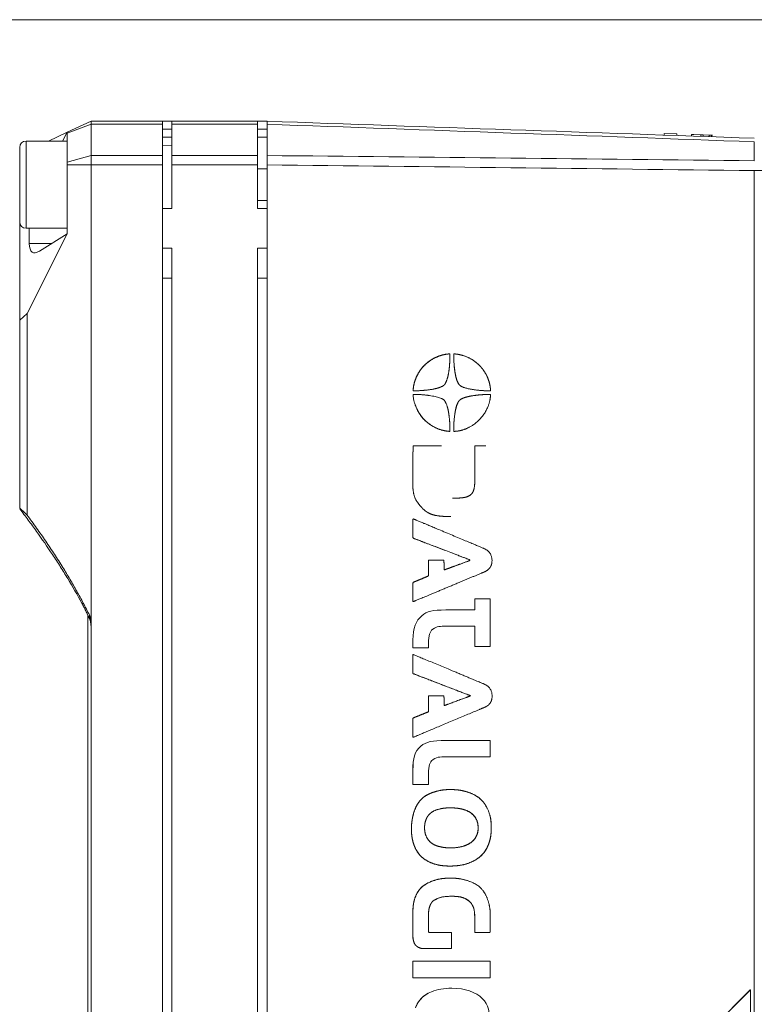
# Model space of a CAD drawing. Header units: millimetres. Extents: x 4 to 836, y 3 to 589.
# Tile 21 of 94: x 207 to 253, y 312 to 374. Entities that reach past the tile are written whole.
import ezdxf

# ---------------------------------------------------------------- set-up
doc = ezdxf.new("R2010")
doc.units = ezdxf.units.MM
doc.layers.add('1', color=7, linetype='Continuous', true_color=0xffffff)
doc.layers.add('2', color=7, linetype='Continuous', true_color=0xffffff)

msp = doc.modelspace()

# ---------------------------------------------------------------- linework, layer by layer
at = {"layer": '1', "color": 251, "linetype": 'Continuous', "lineweight": 18}
msp.add_line((280.942, 374.474), (136.546, 374.474), dxfattribs=at)
at = {"layer": '1', "color": 9, "linetype": 'Continuous', "lineweight": 18}
for p, q in [((209.896, 367.375), (211.396, 368.074)), ((211.396, 368.074), (215.896, 368.074)), ((211.396, 368.074), (211.396, 367.882)), ((215.896, 368.074), (215.896, 367.882)), ((215.896, 368.074), (216.496, 368.074)), ((216.496, 367.882), (216.496, 368.074)), ((216.496, 368.074), (221.896, 368.074)), ((221.896, 368.074), (222.496, 368.074)), ((221.896, 368.074), (221.896, 367.882)), ((211.396, 367.882), (211.396, 365.913)), ((215.896, 367.882), (215.896, 365.913)), ((216.496, 367.882), (216.496, 365.913)), ((221.896, 367.882), (221.896, 365.913)), ((208.715, 366.824), (209.896, 367.375)), ((209.593, 366.824), (209.896, 367.375)), ((209.896, 367.317), (209.896, 367.375)), ((209.896, 365.501), (209.896, 367.317)), ((216.496, 367.074), (215.896, 367.074)), ((222.496, 367.074), (221.896, 367.074)), ((211.396, 365.913), (211.396, 365.323)), ((215.896, 365.913), (215.896, 365.323)), ((216.496, 365.323), (216.496, 365.913)), ((221.896, 365.913), (221.896, 365.323)), ((209.896, 365.323), (209.896, 365.501)), ((209.896, 360.981), (209.896, 365.323)), ((211.396, 365.323), (211.396, 336.514)), ((215.896, 282.825), (215.896, 365.323)), ((216.496, 365.323), (216.496, 362.574)), ((221.896, 365.323), (221.896, 362.574)), ((215.896, 362.574), (216.496, 362.574)), ((221.896, 362.574), (222.496, 362.574)), ((206.896, 355.541), (206.896, 361.724)), ((207.502, 360.362), (207.502, 361.324)), ((209.896, 360.981), (207.358, 355.947)), ((209.896, 360.981), (208.15, 359.885)), ((215.896, 360.074), (216.496, 360.074)), ((216.496, 360.074), (216.496, 288.074)), ((221.896, 360.074), (221.896, 288.074)), ((221.896, 360.074), (222.496, 360.074)), ((206.896, 355.541), (207.358, 355.947)), ((207.358, 355.947), (207.358, 343.255)), ((206.896, 343.679), (206.896, 355.541)), ((211.396, 336.514), (211.396, 311.634))]:
    msp.add_line(p, q, dxfattribs=at)
at = {"layer": '1', "color": 9, "linetype": 'Continuous', "lineweight": 13}
for p, q in [((209.896, 367.317), (211.396, 367.882)), ((215.896, 367.882), (211.396, 367.882)), ((215.896, 367.574), (216.496, 367.574)), ((221.896, 367.882), (216.496, 367.882)), ((221.896, 367.574), (222.496, 367.574)), ((209.896, 365.501), (211.396, 365.913)), ((211.396, 365.913), (215.896, 365.913)), ((216.496, 365.913), (221.896, 365.913)), ((209.896, 365.323), (211.396, 365.323)), ((215.896, 365.323), (211.396, 365.323)), ((221.896, 365.323), (216.496, 365.323)), ((207.502, 360.362), (208.91, 360.362))]:
    msp.add_line(p, q, dxfattribs=at)
at = {"layer": '1', "color": 252, "linetype": 'Continuous', "lineweight": 18}
for p, q in [((222.496, 367.882), (222.496, 365.913)), ((216.496, 366.567), (215.896, 366.546)), ((222.496, 365.074), (221.896, 365.074)), ((222.496, 282.825), (222.496, 365.323)), ((221.896, 363.074), (222.496, 363.074))]:
    msp.add_line(p, q, dxfattribs=at)
at = {"layer": '1', "color": 7, "linetype": 'Continuous', "lineweight": 18}
for p, q in [((247.553, 367.299), (247.55, 367.199)), ((247.553, 367.299), (248.353, 367.271)), ((248.353, 367.271), (248.349, 367.171)), ((249.273, 367.239), (249.274, 367.239)), ((249.423, 367.234), (249.423, 367.234)), ((250.386, 367.1), (250.39, 367.2)), ((250.39, 367.2), (250.539, 367.195)), ((250.539, 367.195), (250.536, 367.095)), ((250.539, 367.195), (250.539, 367.208)), ((250.54, 367.208), (250.539, 367.195)), ((250.54, 367.195), (250.54, 367.208)), ((250.558, 367.094), (250.562, 367.207)), ((250.558, 367.094), (250.558, 367.094)), ((234.004, 353.409), (234, 353.409)), ((231.707, 351.079), (231.711, 351.079)), ((234.283, 348.525), (234.286, 348.525)), ((231.719, 343.007), (231.715, 343.007)), ((234.078, 343.159), (234.082, 343.159)), ((231.711, 337.797), (231.714, 337.797)), ((232.266, 336.903), (232.263, 336.903)), ((231.697, 334.876), (231.7, 334.876)), ((231.716, 334.459), (231.712, 334.459)), ((231.706, 329.245), (231.709, 329.245)), ((232.199, 328.69), (232.196, 328.69)), ((231.698, 326.269), (231.7, 326.269)), ((234.048, 325.951), (234.045, 325.951)), ((234.069, 320.368), (234.065, 320.368)), ((233.992, 316.951), (233.988, 316.951)), ((231.7, 314.079), (231.697, 314.079)), ((234.157, 313.426), (234.154, 313.426))]:
    msp.add_line(p, q, dxfattribs=at)
at = {"layer": '1', "color": 7, "linetype": 'Continuous', "lineweight": 13}
msp.add_line((250.003, 367.214), (249.999, 367.114), dxfattribs=at)
at = {"layer": '1', "color": 252, "linetype": 'Continuous', "lineweight": 13}
for p, q in [((253.231, 365.587), (253.231, 366.779)), ((254.196, 364.959), (253.231, 364.959)), ((253.231, 298.489), (253.231, 364.959))]:
    msp.add_line(p, q, dxfattribs=at)
at = {"layer": '1', "color": 251, "linetype": 'Continuous', "lineweight": 13}
for p, q in [((215.896, 358.174), (216.496, 358.174)), ((221.896, 358.174), (222.496, 358.174))]:
    msp.add_line(p, q, dxfattribs=at)
at = {"layer": '1', "color": 27, "linetype": 'Continuous', "lineweight": 13}
msp.add_line((211.196, 311.18), (211.196, 336.966), dxfattribs=at)
at = {"layer": '1', "color": 18, "linetype": 'Continuous', "lineweight": 18}
for p, q in [((222.496, 282.825), (252.977, 313.325)), ((222.499, 282.825), (252.981, 313.325)), ((252.981, 313.325), (252.977, 313.325)), ((252.981, 313.325), (252.981, 309.821))]:
    msp.add_line(p, q, dxfattribs=at)
at = {"layer": '1', "color": 9, "linetype": 'Continuous', "lineweight": 18}
msp.add_ellipse((208.656, 361.776), major_axis=(-0.937, -1.974), ratio=0.341999, start_param=5.658662, end_param=6.775861, dxfattribs=at)
at = {"layer": '1', "color": 252, "linetype": 'Continuous', "lineweight": 18}
for points, knots in [([(222.496, 367.882), (222.496, 367.913), (222.496, 367.968), (222.496, 368.009), (222.496, 368.041), (222.496, 368.066), (222.496, 368.074), (222.496, 368.074)], [0, 0, 0, 0, 0.250117, 0.500234, 0.500234, 0.750351, 1, 1, 1, 1]), ([(222.496, 365.323), (222.496, 365.376), (222.496, 365.481), (222.496, 365.583), (222.496, 365.684), (222.496, 365.781), (222.496, 365.87), (222.496, 365.913)], [0, 0, 0, 0, 0.25, 0.5, 0.5, 0.75, 1, 1, 1, 1])]:
    msp.add_open_spline(points, degree=3, knots=knots, dxfattribs=at)
msp.add_open_spline([(222.496, 368.074), (232.741, 367.717), (242.986, 367.359), (253.231, 367.001)], degree=3, dxfattribs=at)
at = {"layer": '1', "color": 252, "linetype": 'Continuous', "lineweight": 13}
for points in [[(253.231, 366.779), (242.986, 367.148), (232.741, 367.516), (222.496, 367.882)], [(222.496, 365.913), (232.741, 365.808), (242.986, 365.7), (253.231, 365.587)], [(253.231, 364.959), (242.986, 365.086), (232.741, 365.207), (222.496, 365.323)]]:
    msp.add_open_spline(points, degree=3, dxfattribs=at)
at = {"layer": '1', "color": 7, "linetype": 'Continuous', "lineweight": 18}
for points, degree in [([(249.274, 367.239), (249.27, 367.139)], 1), ([(249.854, 367.219), (249.851, 367.119)], 1), ([(250.562, 367.194), (250.562, 367.194), (250.558, 367.194), (250.552, 367.195)], 3), ([(231.711, 351.082), (231.711, 351.083), (231.711, 351.087), (231.712, 351.098), (231.713, 351.124), (231.715, 351.161), (231.734, 351.361), (231.789, 351.633), (231.905, 351.939), (232.052, 352.23), (232.208, 352.46), (232.387, 352.66), (232.575, 352.841), (232.795, 353.009), (233.143, 353.206), (233.442, 353.318), (233.673, 353.371), (233.844, 353.397), (233.943, 353.406), (234.018, 353.411), (234.033, 353.411), (234.033, 353.373), (234.033, 353.298), (234.03, 353.155), (234.024, 352.934), (234.009, 352.682), (233.984, 352.434), (233.949, 352.186), (233.877, 351.839), (233.783, 351.606), (233.711, 351.498), (233.68, 351.45), (233.596, 351.38), (233.347, 351.264), (232.985, 351.177), (232.524, 351.118), (232.158, 351.091), (231.924, 351.082), (231.804, 351.079), (231.75, 351.079), (231.723, 351.079), (231.711, 351.079), (231.711, 351.079), (231.711, 351.079), (231.711, 351.079), (231.711, 351.079), (231.711, 351.08), (231.711, 351.082)], 6), ([(234.296, 353.41), (234.305, 353.41), (234.332, 353.408), (234.4, 353.403), (234.551, 353.388), (234.844, 353.322), (235.168, 353.203), (235.478, 353.033), (235.701, 352.864), (235.873, 352.708), (236.023, 352.549), (236.145, 352.388), (236.3, 352.151), (236.403, 351.944), (236.481, 351.72), (236.544, 351.51), (236.579, 351.316), (236.593, 351.131), (236.595, 351.097), (236.596, 351.079), (236.552, 351.079), (236.497, 351.079), (236.273, 351.085), (235.817, 351.107), (235.323, 351.177), (234.961, 351.271), (234.752, 351.347), (234.628, 351.449), (234.596, 351.498), (234.503, 351.638), (234.408, 351.913), (234.331, 352.351), (234.288, 352.775), (234.277, 353.106), (234.275, 353.312), (234.274, 353.357), (234.274, 353.391), (234.274, 353.411), (234.274, 353.411), (234.274, 353.411), (234.274, 353.411), (234.274, 353.411), (234.286, 353.411), (234.296, 353.41)], 5), ([(234.013, 348.525), (234.003, 348.526), (233.977, 348.528), (233.909, 348.533), (233.743, 348.549), (233.35, 348.64), (232.93, 348.831), (232.442, 349.187), (232.086, 349.614), (231.814, 350.189), (231.727, 350.577), (231.712, 350.833), (231.711, 350.857), (231.724, 350.857), (231.986, 350.856), (232.635, 350.828), (233.395, 350.666), (233.646, 350.537), (233.711, 350.438), (233.762, 350.361), (233.866, 350.138), (233.955, 349.742), (234.023, 349.164), (234.033, 348.762), (234.033, 348.524), (234.033, 348.524), (234.033, 348.524), (234.033, 348.524), (234.033, 348.524), (234.022, 348.525), (234.013, 348.525)], 5), ([(231.815, 350.856), (231.813, 350.856)], 1), ([(236.596, 350.856), (236.596, 350.855), (236.596, 350.853), (236.596, 350.848), (236.595, 350.834), (236.593, 350.807), (236.59, 350.765), (236.582, 350.67), (236.568, 350.572), (236.537, 350.416), (236.485, 350.21), (236.348, 349.857), (236.131, 349.511), (235.861, 349.209), (235.593, 348.98), (235.272, 348.782), (235.087, 348.705), (234.941, 348.643), (234.725, 348.587), (234.609, 348.557), (234.526, 348.547), (234.444, 348.537), (234.391, 348.53), (234.308, 348.526), (234.284, 348.525), (234.274, 348.525), (234.274, 348.533), (234.274, 348.546), (234.274, 348.574), (234.274, 348.605), (234.274, 348.664), (234.274, 348.747), (234.284, 349.186), (234.342, 349.667), (234.389, 349.891), (234.446, 350.134), (234.514, 350.314), (234.596, 350.438), (234.641, 350.506), (234.78, 350.601), (235.054, 350.693), (235.364, 350.762), (235.692, 350.808), (235.989, 350.834), (236.167, 350.845), (236.32, 350.852), (236.43, 350.855), (236.502, 350.856), (236.546, 350.857), (236.575, 350.857), (236.596, 350.857), (236.596, 350.857), (236.596, 350.857), (236.596, 350.857), (236.596, 350.857), (236.596, 350.856), (236.596, 350.856)], 6), ([(236.532, 351.079), (236.533, 351.079), (236.535, 351.079)], 2), ([(234.017, 348.525), (234.02, 348.525)], 1), ([(236.205, 339.666), (236.202, 339.665), (236.193, 339.661), (236.166, 339.65), (236.085, 339.616), (235.828, 339.509), (235.102, 339.206), (234.664, 339.023), (233.924, 338.714), (233.113, 338.376), (232.357, 338.061), (232.005, 337.914), (231.7, 337.786), (231.7, 337.786), (231.7, 337.786), (231.7, 338.009), (231.7, 338.246), (231.7, 338.6), (231.7, 339.006), (231.7, 339.006), (231.7, 339.006), (232.021, 339.139), (232.29, 339.25), (232.679, 339.41), (232.679, 339.41), (232.679, 339.41), (232.679, 339.861), (232.679, 340.124), (232.679, 340.418), (232.679, 340.418), (232.679, 340.418), (233.081, 340.418), (233.658, 340.418), (233.658, 340.418), (233.658, 340.418), (233.658, 340.17), (233.658, 339.784), (233.658, 339.784), (233.658, 339.784), (234.222, 339.993), (234.668, 340.158), (235.347, 340.409), (235.347, 340.409), (235.347, 340.409), (234.445, 340.753), (233.198, 341.229), (232.179, 341.618), (231.7, 341.801), (231.7, 341.801), (231.7, 341.801), (231.7, 342.117), (231.7, 342.394), (231.7, 342.682), (231.7, 343.021), (231.7, 343.021), (231.7, 343.021), (232.041, 342.878), (232.201, 342.811), (232.708, 342.599), (233.655, 342.202), (234.794, 341.725), (235.464, 341.444), (236.192, 341.139), (236.212, 341.13), (236.48, 341.014), (236.701, 340.735), (236.701, 340.389), (236.701, 340.063), (236.499, 339.794), (236.211, 339.669), (236.211, 339.669), (236.211, 339.669), (236.211, 339.669), (236.211, 339.669), (236.211, 339.669), (236.208, 339.667), (236.205, 339.666)], 8), ([(235.597, 337.268), (235.594, 337.268)], 1), ([(232.88, 335.99), (233.097, 336.232), (233.354, 336.24), (233.644, 336.239)], 3), ([(236.2, 331.125), (236.194, 331.122), (236.178, 331.116), (236.131, 331.096), (235.992, 331.038), (235.568, 330.86), (234.54, 330.429), (233.514, 329.998), (232.592, 329.612), (231.908, 329.325), (231.7, 329.237), (231.7, 329.237), (231.7, 329.237), (231.7, 329.489), (231.7, 329.84), (231.7, 330.194), (231.7, 330.457), (231.7, 330.457), (231.7, 330.457), (232.246, 330.677), (232.679, 330.851), (232.679, 330.851), (232.679, 330.851), (232.679, 331.087), (232.679, 331.607), (232.679, 331.86), (232.679, 331.86), (232.679, 331.86), (233.202, 331.86), (233.658, 331.86), (233.658, 331.86), (233.658, 331.86), (233.658, 331.572), (233.658, 331.235), (233.658, 331.235), (233.658, 331.235), (234.027, 331.372), (234.917, 331.701), (235.347, 331.86), (235.347, 331.86), (235.347, 331.86), (234.787, 332.075), (233.622, 332.523), (232.69, 332.881), (231.922, 333.176), (231.7, 333.262), (231.7, 333.262), (231.7, 333.262), (231.7, 333.491), (231.7, 334.167), (231.7, 334.472), (231.7, 334.472), (231.7, 334.472), (232.241, 334.247), (233.389, 333.768), (234.191, 333.434), (235.069, 333.067), (235.879, 332.73), (236.192, 332.599), (236.192, 332.599), (236.48, 332.474), (236.701, 332.186), (236.701, 331.85), (236.701, 331.523), (236.499, 331.245), (236.211, 331.13), (236.211, 331.13), (236.211, 331.13), (236.211, 331.13), (236.211, 331.13), (236.211, 331.13), (236.205, 331.127), (236.2, 331.125)], 7), ([(236.576, 329.045), (236.573, 329.045)], 1), ([(234.055, 321.13), (234.075, 321.13), (234.129, 321.131), (234.274, 321.133), (234.633, 321.147), (235.169, 321.233), (235.822, 321.578), (236.183, 321.918), (236.408, 322.295), (236.59, 322.797), (236.644, 323.211), (236.644, 323.541), (236.644, 323.938), (236.562, 324.462), (236.289, 325.021), (235.95, 325.421), (235.496, 325.705), (234.853, 325.905), (234.368, 325.952), (234.042, 325.952), (233.797, 325.952), (233.43, 325.918), (232.963, 325.796), (232.493, 325.592), (232.217, 325.357), (232.083, 325.174), (231.931, 324.974), (231.69, 324.456), (231.604, 323.807), (231.604, 323.474), (231.604, 323.309), (231.628, 322.907), (231.744, 322.437), (231.952, 322.021), (232.191, 321.722), (232.554, 321.441), (233.111, 321.199), (233.658, 321.13), (234.013, 321.13), (234.013, 321.13), (234.013, 321.13), (234.013, 321.13), (234.013, 321.13), (234.036, 321.13), (234.055, 321.13)], 6), ([(234.021, 322.274), (234.008, 322.274), (233.981, 322.275), (233.93, 322.276), (233.841, 322.28), (233.698, 322.29), (233.491, 322.317), (233.193, 322.382), (232.921, 322.491), (232.66, 322.713), (232.477, 323.03), (232.429, 323.329), (232.429, 323.531), (232.429, 323.673), (232.457, 323.939), (232.557, 324.189), (232.688, 324.373), (232.859, 324.54), (233.085, 324.656), (233.478, 324.771), (233.779, 324.802), (234.08, 324.799), (234.368, 324.799), (234.732, 324.765), (235.17, 324.632), (235.443, 324.473), (235.732, 324.144), (235.818, 323.814), (235.818, 323.531), (235.818, 323.367), (235.778, 323.105), (235.612, 322.781), (235.348, 322.535), (234.877, 322.328), (234.413, 322.273), (234.09, 322.273), (234.09, 322.273), (234.09, 322.273), (234.09, 322.273), (234.09, 322.273), (234.076, 322.273), (234.054, 322.273), (234.033, 322.273), (234.021, 322.274)], 9), ([(232.679, 317.11), (232.679, 317.112), (232.679, 317.118), (232.679, 317.135), (232.679, 317.184), (232.679, 317.314), (232.679, 317.438), (232.679, 317.574), (232.679, 317.902), (232.679, 317.902), (232.679, 318.255), (232.705, 318.537), (232.866, 318.846), (232.958, 318.937), (233.073, 318.997), (233.322, 319.141), (233.677, 319.228), (234.147, 319.228), (234.485, 319.228), (234.87, 319.176), (235.232, 318.987), (235.518, 318.683), (235.597, 318.293), (235.597, 317.941), (235.597, 317.941), (235.597, 317.51), (235.597, 317.342), (235.597, 317.194), (235.597, 316.951), (235.597, 316.951), (235.597, 316.951), (235.774, 316.951), (236.019, 316.951), (236.285, 316.951), (236.576, 316.951), (236.576, 316.951), (236.576, 316.951), (236.576, 317.291), (236.576, 317.504), (236.576, 317.705), (236.576, 318.056), (236.576, 318.056), (236.576, 318.361), (236.522, 318.732), (236.344, 319.24), (236.206, 319.473), (236.096, 319.612), (235.904, 319.856), (235.595, 320.069), (234.894, 320.312), (234.469, 320.371), (234.061, 320.371), (233.673, 320.371), (233.188, 320.308), (232.663, 320.103), (232.341, 319.895), (232.161, 319.71), (232.083, 319.612), (231.974, 319.467), (231.786, 319.115), (231.71, 318.66), (231.7, 318.373), (231.7, 318.373), (231.7, 318.104), (231.7, 318.104), (231.7, 318.104), (231.7, 317.454), (231.7, 316.663), (231.7, 316.663), (231.7, 316.508), (231.764, 316.32), (231.788, 316.248), (231.842, 316.17), (231.919, 316.079), (232.009, 316.027), (232.079, 315.987), (232.238, 315.924), (232.314, 315.924), (232.439, 315.924), (232.439, 315.924), (232.73, 315.924), (233.327, 315.924), (233.653, 315.924), (233.984, 315.924), (234.138, 315.924), (234.138, 315.924), (234.138, 315.924), (234.138, 316.129), (234.138, 316.512), (234.138, 316.823), (234.138, 316.951), (234.138, 316.951), (234.138, 316.951), (233.971, 316.951), (233.672, 316.951), (233.457, 316.951), (233.363, 316.951), (233.145, 316.951), (233.002, 316.951), (232.956, 316.951), (232.823, 316.951), (232.822, 316.951), (232.736, 316.951), (232.701, 316.952), (232.679, 316.952), (232.679, 316.974), (232.679, 317.018), (232.679, 317.105), (232.679, 317.105), (232.679, 317.105), (232.679, 317.105), (232.679, 317.105), (232.679, 317.105), (232.679, 317.107), (232.679, 317.11)], 7), ([(231.7, 315.126), (231.697, 315.126)], 1), ([(231.7, 314.079), (231.702, 314.079), (236.576, 314.079), (236.576, 314.079)], 3)]:
    msp.add_open_spline(points, degree=degree, dxfattribs=at)
for points, degree, knots in [([(249.274, 367.239), (249.274, 367.239), (249.274, 367.239), (249.274, 367.239), (249.274, 367.239), (249.423, 367.234), (249.423, 367.234), (249.423, 367.234), (249.423, 367.234), (249.423, 367.234), (249.854, 367.219), (249.854, 367.219), (249.854, 367.219), (249.854, 367.219)], 3, [0, 0, 0, 0, 0.017916, 0.017916, 0.017916, 0.306743, 0.306743, 0.59557, 0.59557, 0.59557, 0.884397, 0.884397, 1, 1, 1, 1]), ([(249.854, 367.219), (249.854, 367.219), (249.854, 367.219), (249.854, 367.219), (249.854, 367.219), (250.003, 367.214), (250.003, 367.214)], 3, [0, 0, 0, 0, 0.029862, 0.029862, 0.029862, 1, 1, 1, 1]), ([(250.003, 367.214), (250.003, 367.214), (250.003, 367.214), (250.003, 367.214), (250.003, 367.214), (250.39, 367.2), (250.39, 367.2), (250.39, 367.2), (250.39, 367.2)], 3, [0, 0, 0, 0, 0.378831, 0.378831, 0.378831, 0.770394, 0.770394, 1, 1, 1, 1]), ([(231.708, 351.082), (231.708, 351.083), (231.708, 351.087), (231.709, 351.098), (231.71, 351.124), (231.712, 351.161), (231.732, 351.361), (231.786, 351.633), (231.902, 351.939), (232.049, 352.23), (232.206, 352.46), (232.385, 352.66), (232.572, 352.841), (232.792, 353.009), (233.14, 353.206), (233.439, 353.318), (233.67, 353.371), (233.828, 353.395), (233.908, 353.403), (233.958, 353.407), (233.984, 353.409), (233.997, 353.409), (234.001, 353.409)], 6, [0, 0, 0, 0, 0, 0, 0, 0.060445, 0.120889, 0.181334, 0.241779, 0.302223, 0.362668, 0.423113, 0.483557, 0.544002, 0.604446, 0.664891, 0.725336, 0.78578, 0.846225, 0.90667, 0.967114, 1, 1, 1, 1, 1, 1, 1]), ([(236.532, 351.079), (236.522, 351.079), (236.494, 351.08), (236.429, 351.081), (236.25, 351.086), (235.814, 351.107), (235.32, 351.177), (234.958, 351.271), (234.749, 351.347), (234.625, 351.449), (234.593, 351.498), (234.5, 351.638), (234.405, 351.913), (234.329, 352.351), (234.285, 352.775), (234.274, 353.106), (234.272, 353.312), (234.272, 353.357), (234.271, 353.391), (234.271, 353.411), (234.271, 353.411), (234.271, 353.411), (234.271, 353.411), (234.271, 353.411), (234.283, 353.411), (234.293, 353.41)], 5, [0, 0, 0, 0, 0, 0, 0.037606, 0.085726, 0.133846, 0.181965, 0.230085, 0.278205, 0.326324, 0.374444, 0.422564, 0.470683, 0.518803, 0.566923, 0.615043, 0.663162, 0.711282, 0.759402, 0.807521, 0.855641, 0.903761, 0.95188, 1, 1, 1, 1, 1, 1]), ([(234.01, 348.525), (234, 348.526), (233.974, 348.528), (233.906, 348.533), (233.74, 348.549), (233.348, 348.64), (232.927, 348.831), (232.439, 349.187), (232.083, 349.614), (231.811, 350.189), (231.724, 350.577), (231.709, 350.833), (231.708, 350.853), (231.715, 350.856), (231.763, 350.857), (231.806, 350.856), (231.813, 350.856)], 5, [0, 0, 0, 0, 0, 0, 0.08951, 0.179021, 0.268531, 0.358042, 0.447552, 0.537063, 0.626573, 0.716084, 0.805594, 0.895105, 0.984615, 1, 1, 1, 1, 1, 1]), ([(234.283, 348.525), (234.282, 348.525), (234.279, 348.525), (234.274, 348.526), (234.271, 348.528), (234.271, 348.534), (234.271, 348.546), (234.271, 348.574), (234.271, 348.605), (234.271, 348.664), (234.271, 348.747), (234.281, 349.186), (234.339, 349.667), (234.386, 349.891), (234.443, 350.134), (234.511, 350.314), (234.593, 350.438), (234.638, 350.506), (234.778, 350.601), (235.051, 350.693), (235.361, 350.762), (235.689, 350.808), (235.986, 350.834), (236.164, 350.845), (236.317, 350.852), (236.427, 350.855), (236.5, 350.856), (236.544, 350.857), (236.572, 350.857), (236.593, 350.857), (236.593, 350.857), (236.593, 350.857), (236.593, 350.857), (236.593, 350.857), (236.593, 350.856), (236.593, 350.856)], 6, [0, 0, 0, 0, 0, 0, 0, 0.011861, 0.045935, 0.080009, 0.114083, 0.148156, 0.18223, 0.216304, 0.250378, 0.284451, 0.318525, 0.352599, 0.386673, 0.420746, 0.45482, 0.488894, 0.522968, 0.557041, 0.591115, 0.625189, 0.659263, 0.693336, 0.72741, 0.761484, 0.795558, 0.829631, 0.863705, 0.897779, 0.931853, 0.965926, 1, 1, 1, 1, 1, 1, 1]), ([(234.079, 343.159), (234.035, 343.159), (233.879, 343.16), (233.618, 343.166), (233.293, 343.186), (233.008, 343.246), (232.752, 343.337), (232.553, 343.446), (232.298, 343.647), (232.032, 343.984), (231.831, 344.241), (231.706, 344.635), (231.687, 345.154), (231.687, 345.154), (231.687, 345.432), (231.687, 345.432), (231.687, 345.432), (231.691, 345.803), (231.693, 346.118), (231.697, 346.553), (231.701, 346.997), (231.703, 347.287), (231.706, 347.613), (231.706, 347.613), (231.706, 347.613), (231.984, 347.613), (232.237, 347.613), (232.73, 347.613), (233.112, 347.613), (233.341, 347.613), (233.46, 347.613), (233.497, 347.613)], 6, [0, 0, 0, 0, 0, 0, 0, 0.015255, 0.055492, 0.095728, 0.135965, 0.176201, 0.216438, 0.256674, 0.296911, 0.337147, 0.377383, 0.41762, 0.457856, 0.498093, 0.538329, 0.578566, 0.618802, 0.659039, 0.699275, 0.739512, 0.779748, 0.819985, 0.860221, 0.900458, 0.940694, 0.98093, 1, 1, 1, 1, 1, 1, 1]), ([(234.195, 344.312), (234.249, 344.312), (234.402, 344.313), (234.671, 344.321), (235.046, 344.351), (235.326, 344.458), (235.499, 344.659), (235.604, 344.998), (235.604, 345.523), (235.604, 345.596), (235.604, 346.146), (235.604, 346.683), (235.604, 347.141), (235.604, 347.613), (235.604, 347.613), (235.604, 347.613), (235.831, 347.613), (236.032, 347.613), (236.175, 347.613), (236.256, 347.613), (236.286, 347.613)], 6, [0, 0, 0, 0, 0, 0, 0, 0.040128, 0.110725, 0.181322, 0.251919, 0.322517, 0.393114, 0.463711, 0.534308, 0.604905, 0.675502, 0.7461, 0.816697, 0.887294, 0.957891, 1, 1, 1, 1, 1, 1, 1]), ([(233.682, 339.803), (233.685, 339.803), (233.699, 339.804), (233.733, 339.813), (233.812, 339.842), (233.992, 339.909), (234.347, 340.04), (234.719, 340.177), (235.345, 340.409), (235.345, 340.409), (235.345, 340.409), (234.442, 340.753), (233.195, 341.229), (232.176, 341.618), (231.697, 341.801), (231.697, 341.801), (231.697, 341.801), (231.697, 342.117), (231.697, 342.384), (231.697, 342.625), (231.697, 342.859), (231.697, 342.958), (231.697, 342.995), (231.704, 343.006), (231.712, 343.007), (231.717, 343.007)], 8, [0, 0, 0, 0, 0, 0, 0, 0, 0, 0.021478, 0.080031, 0.138584, 0.197137, 0.255689, 0.314242, 0.372795, 0.431348, 0.489901, 0.548454, 0.607007, 0.66556, 0.724113, 0.782665, 0.841218, 0.899771, 0.958324, 1, 1, 1, 1, 1, 1, 1, 1, 1]), ([(231.711, 337.797), (231.708, 337.797), (231.702, 337.799), (231.697, 337.807), (231.697, 337.834), (231.697, 337.903), (231.697, 338.062), (231.697, 338.263), (231.697, 338.6), (231.697, 339.006), (231.697, 339.006), (231.697, 339.006), (232.019, 339.139), (232.287, 339.25), (232.676, 339.41), (232.676, 339.41), (232.676, 339.41), (232.676, 339.861), (232.676, 340.124), (232.676, 340.403), (232.676, 340.417), (232.676, 340.418), (232.783, 340.418), (232.932, 340.418), (233.057, 340.418), (233.136, 340.418), (233.166, 340.418)], 8, [0, 0, 0, 0, 0, 0, 0, 0, 0, 0.03387, 0.088757, 0.143644, 0.198531, 0.253418, 0.308305, 0.363192, 0.418079, 0.472966, 0.527853, 0.58274, 0.637627, 0.692514, 0.747401, 0.802288, 0.857175, 0.912062, 0.966949, 1, 1, 1, 1, 1, 1, 1, 1, 1]), ([(235.871, 337.978), (235.715, 337.978), (235.594, 337.978), (235.594, 337.978), (235.594, 337.978), (235.594, 337.268), (235.594, 337.268)], 3, [0, 0, 0, 0, 0.259628, 0.259628, 0.259628, 1, 1, 1, 1]), ([(236.119, 334.962), (236.353, 334.962), (236.576, 334.962), (236.576, 334.962), (236.576, 334.962), (236.576, 337.978), (236.576, 337.978), (236.576, 337.978), (236.163, 337.978), (235.874, 337.978)], 3, [0, 0, 0, 0, 0.224701, 0.224701, 0.224701, 0.694771, 0.694771, 0.694771, 1, 1, 1, 1]), ([(235.594, 337.268), (235.594, 337.268), (233.77, 337.268), (233.77, 337.268), (232.916, 337.268), (232.599, 337.191), (232.263, 336.903)], 3, [0, 0, 0, 0, 0.5, 0.5, 0.5, 1, 1, 1, 1]), ([(235.597, 337.268), (235.597, 337.268), (233.773, 337.268), (233.773, 337.268), (232.918, 337.268), (232.601, 337.191), (232.266, 336.903)], 3, [0, 0, 0, 0, 0.5, 0.5, 0.5, 1, 1, 1, 1]), ([(232.263, 336.903), (231.879, 336.595), (231.697, 336.125), (231.697, 335.385), (231.697, 335.385), (231.697, 335.029), (231.697, 335.029), (231.697, 334.876), (231.697, 334.876)], 3, [0, 0, 0, 0, 0.333333, 0.333333, 0.333333, 0.666667, 0.666667, 1, 1, 1, 1]), ([(233.641, 336.239), (233.683, 336.239), (233.727, 336.239), (233.77, 336.24), (233.77, 336.24), (235.594, 336.24), (235.594, 336.24), (235.594, 336.24), (235.594, 334.962), (235.594, 334.962), (235.594, 334.962), (235.861, 334.962), (236.116, 334.962)], 3, [0, 0, 0, 0, 0.048246, 0.048246, 0.048246, 0.425629, 0.425629, 0.425629, 0.803012, 0.803012, 0.803012, 1, 1, 1, 1]), ([(233.67, 331.246), (233.676, 331.246), (233.692, 331.249), (233.736, 331.265), (233.858, 331.31), (234.192, 331.434), (234.924, 331.704), (235.345, 331.86), (235.345, 331.86), (235.345, 331.86), (234.784, 332.075), (233.619, 332.523), (232.687, 332.881), (231.919, 333.176), (231.697, 333.262), (231.697, 333.262), (231.697, 333.262), (231.697, 333.491), (231.697, 334.076), (231.697, 334.339), (231.697, 334.425), (231.697, 334.453), (231.705, 334.459), (231.712, 334.459), (231.713, 334.459)], 7, [0, 0, 0, 0, 0, 0, 0, 0, 0.049521, 0.10871, 0.167899, 0.227089, 0.286278, 0.345467, 0.404656, 0.463846, 0.523035, 0.582224, 0.641413, 0.700602, 0.759792, 0.818981, 0.87817, 0.937359, 0.996549, 1, 1, 1, 1, 1, 1, 1, 1]), ([(231.706, 329.245), (231.705, 329.245), (231.701, 329.245), (231.697, 329.25), (231.697, 329.27), (231.697, 329.334), (231.697, 329.53), (231.697, 329.84), (231.697, 330.194), (231.697, 330.457), (231.697, 330.457), (231.697, 330.457), (232.243, 330.677), (232.676, 330.851), (232.676, 330.851), (232.676, 330.851), (232.676, 331.087), (232.676, 331.607), (232.676, 331.86), (232.676, 331.86), (232.676, 331.86), (232.848, 331.86), (233.029, 331.86), (233.154, 331.86), (233.219, 331.86), (233.225, 331.86)], 7, [0, 0, 0, 0, 0, 0, 0, 0, 0.010591, 0.068429, 0.126266, 0.184103, 0.24194, 0.299777, 0.357614, 0.415451, 0.473288, 0.531125, 0.588963, 0.6468, 0.704637, 0.762474, 0.820311, 0.878148, 0.935985, 0.993822, 1, 1, 1, 1, 1, 1, 1, 1]), ([(236.573, 329.045), (236.573, 329.045), (233.77, 329.045), (233.77, 329.045), (232.916, 329.045), (232.532, 328.968), (232.196, 328.69)], 3, [0, 0, 0, 0, 0.5, 0.5, 0.5, 1, 1, 1, 1]), ([(236.576, 329.045), (236.576, 329.045), (233.773, 329.045), (233.773, 329.045), (232.918, 329.045), (232.535, 328.968), (232.199, 328.69)], 3, [0, 0, 0, 0, 0.5, 0.5, 0.5, 1, 1, 1, 1]), ([(232.88, 327.768), (233.12, 328.036), (233.431, 327.993), (233.773, 328.017), (233.773, 328.017), (236.576, 328.017), (236.576, 328.017), (236.576, 328.017), (236.576, 329.045), (236.576, 329.045)], 3, [0, 0, 0, 0, 0.333333, 0.333333, 0.333333, 0.666667, 0.666667, 0.666667, 1, 1, 1, 1]), ([(232.196, 328.69), (231.802, 328.373), (231.697, 327.902), (231.697, 327.172), (231.697, 327.172), (231.697, 326.807), (231.697, 326.807), (231.697, 326.269), (231.697, 326.269)], 3, [0, 0, 0, 0, 0.333333, 0.333333, 0.333333, 0.666667, 0.666667, 1, 1, 1, 1]), ([(234.045, 325.951), (234.023, 325.951), (233.951, 325.95), (233.834, 325.948), (233.664, 325.939), (233.384, 325.907), (232.96, 325.796), (232.491, 325.592), (232.214, 325.357), (232.08, 325.174), (231.928, 324.974), (231.687, 324.456), (231.601, 323.807), (231.601, 323.474), (231.601, 323.309), (231.625, 322.907), (231.741, 322.437), (231.949, 322.021), (232.189, 321.722), (232.551, 321.441), (233.108, 321.199), (233.655, 321.13), (234.01, 321.13), (234.01, 321.13), (234.01, 321.13), (234.01, 321.13), (234.01, 321.13), (234.033, 321.13), (234.052, 321.13)], 6, [0, 0, 0, 0, 0, 0, 0, 0.019964, 0.064511, 0.109058, 0.153605, 0.198152, 0.242699, 0.287247, 0.331794, 0.376341, 0.420888, 0.465435, 0.509982, 0.554529, 0.599076, 0.643623, 0.68817, 0.732717, 0.777265, 0.821812, 0.866359, 0.910906, 0.955453, 1, 1, 1, 1, 1, 1, 1]), ([(234.052, 321.13), (234.072, 321.13), (234.127, 321.131), (234.271, 321.133), (234.63, 321.147), (235.166, 321.233), (235.82, 321.578), (236.18, 321.918), (236.405, 322.295), (236.587, 322.797), (236.641, 323.211), (236.641, 323.541), (236.641, 323.938), (236.559, 324.462), (236.286, 325.021), (235.948, 325.421), (235.51, 325.695), (235.003, 325.857), (234.669, 325.914), (234.464, 325.935), (234.348, 325.942), (234.299, 325.945)], 6, [0, 0, 0, 0, 0, 0, 0, 0.063355, 0.12671, 0.190066, 0.253421, 0.316776, 0.380131, 0.443486, 0.506841, 0.570197, 0.633552, 0.696907, 0.760262, 0.823617, 0.886972, 0.950328, 1, 1, 1, 1, 1, 1, 1]), ([(234.053, 324.797), (234.055, 324.797), (234.092, 324.797), (234.162, 324.796), (234.267, 324.794), (234.412, 324.787), (234.605, 324.769), (234.866, 324.722), (235.195, 324.615), (235.441, 324.473), (235.73, 324.144), (235.815, 323.814), (235.815, 323.531), (235.815, 323.367), (235.775, 323.105), (235.609, 322.781), (235.345, 322.535), (234.874, 322.328), (234.458, 322.279), (234.191, 322.273), (234.115, 322.273), (234.095, 322.273), (234.09, 322.273), (234.088, 322.273), (234.087, 322.273), (234.087, 322.273), (234.087, 322.273)], 9, [0, 0, 0, 0, 0, 0, 0, 0, 0, 0, 0.004799, 0.066726, 0.128653, 0.190579, 0.252506, 0.314433, 0.376359, 0.438286, 0.500213, 0.56214, 0.624066, 0.685993, 0.74792, 0.809846, 0.871773, 0.9337, 0.995626, 1, 1, 1, 1, 1, 1, 1, 1, 1, 1]), ([(234.066, 320.368), (234.065, 320.368), (234.006, 320.368), (233.889, 320.367), (233.711, 320.36), (233.462, 320.341), (233.11, 320.279), (232.66, 320.103), (232.338, 319.895), (232.158, 319.71), (232.08, 319.612), (231.971, 319.467), (231.783, 319.115), (231.707, 318.66), (231.697, 318.373), (231.697, 318.373), (231.697, 318.104), (231.697, 318.104), (231.697, 318.104), (231.697, 317.454), (231.697, 316.663), (231.697, 316.663), (231.697, 316.508), (231.761, 316.32), (231.785, 316.248), (231.839, 316.17), (231.916, 316.079), (232.006, 316.027), (232.076, 315.987), (232.235, 315.924), (232.312, 315.924), (232.436, 315.924), (232.436, 315.924), (232.656, 315.924), (232.994, 315.924), (233.234, 315.924), (233.39, 315.924), (233.479, 315.924), (233.513, 315.924)], 7, [0, 0, 0, 0, 0, 0, 0, 0, 0.0003, 0.03293, 0.06556, 0.09819, 0.13082, 0.16345, 0.19608, 0.228709, 0.261339, 0.293969, 0.326599, 0.359229, 0.391859, 0.424489, 0.457119, 0.489749, 0.522379, 0.555009, 0.587639, 0.620269, 0.652899, 0.685529, 0.718159, 0.750789, 0.783419, 0.816049, 0.848679, 0.881309, 0.913938, 0.946568, 0.979198, 1, 1, 1, 1, 1, 1, 1, 1]), ([(234.145, 319.225), (234.197, 319.225), (234.303, 319.223), (234.459, 319.217), (234.661, 319.2), (234.928, 319.145), (235.232, 318.983), (235.516, 318.683), (235.594, 318.293), (235.594, 317.941), (235.594, 317.941), (235.594, 317.51), (235.594, 317.342), (235.594, 317.194), (235.594, 316.951), (235.594, 316.951), (235.594, 316.951), (235.749, 316.951), (235.921, 316.951), (236.072, 316.951), (236.192, 316.951), (236.27, 316.951), (236.31, 316.951), (236.314, 316.951)], 7, [0, 0, 0, 0, 0, 0, 0, 0, 0.056912, 0.119264, 0.181616, 0.243967, 0.306319, 0.368671, 0.431023, 0.493375, 0.555727, 0.618079, 0.680431, 0.742783, 0.805135, 0.867487, 0.929839, 0.99219, 1, 1, 1, 1, 1, 1, 1, 1]), ([(236.576, 314.079), (236.576, 314.079), (236.576, 315.126), (236.576, 315.126), (236.576, 315.126), (231.7, 315.126), (231.7, 315.126)], 3, [0, 0, 0, 0, 0.5, 0.5, 0.5, 1, 1, 1, 1]), ([(234.154, 313.426), (233.658, 313.426), (233.046, 313.32), (232.445, 313), (232.086, 312.673), (231.922, 312.379), (231.86, 312.197)], 3, [0, 0, 0, 0, 0.4104, 0.584, 0.7688, 1, 1, 1, 1]), ([(236.096, 312.763), (235.645, 313.205), (235.002, 313.426), (234.157, 313.426), (233.661, 313.426), (233.049, 313.32), (232.448, 313), (232.089, 312.673), (231.925, 312.379), (231.862, 312.197)], 3, [0, 0, 0, 0, 0.5, 0.5, 0.5, 0.7052, 0.792, 0.8844, 1, 1, 1, 1]), ([(235.434, 311.812), (235.578, 311.601), (235.607, 311.351), (235.607, 310.986), (235.607, 310.986), (235.607, 309.449), (235.607, 309.449), (235.607, 309.449), (236.576, 309.449), (236.576, 309.449), (236.576, 309.449), (236.576, 311.101), (236.576, 311.101), (236.576, 311.879), (236.432, 312.436), (236.096, 312.763)], 3, [0, 0, 0, 0, 0.2, 0.2, 0.2, 0.4, 0.4, 0.4, 0.6, 0.6, 0.6, 0.8, 0.8, 0.8, 1, 1, 1, 1])]:
    msp.add_open_spline(points, degree=degree, knots=knots, dxfattribs=at)
at = {"layer": '1', "color": 9, "linetype": 'Continuous', "lineweight": 18}
for points, degree in [([(207.358, 343.255), (207.205, 343.4), (207.051, 343.542), (206.896, 343.679)], 3), ([(207.358, 343.255), (209.706, 340.117), (211.294, 336.954)], 2)]:
    msp.add_open_spline(points, degree=degree, dxfattribs=at)
for points, knots in [([(210.818, 337.692), (210.533, 338.219), (210.235, 338.737), (209.773, 339.503), (209.616, 339.757), (209.297, 340.261), (209.135, 340.511), (208.642, 341.254), (208.305, 341.742), (207.786, 342.464), (207.61, 342.703), (207.256, 343.177), (207.077, 343.412), (206.896, 343.646)], [0, 0, 0, 0, 0.25, 0.25, 0.375, 0.375, 0.5, 0.5, 0.75, 0.75, 0.875, 0.875, 1, 1, 1, 1]), ([(210.818, 337.692), (210.861, 337.614), (210.902, 337.536), (210.985, 337.377), (211.026, 337.297), (211.086, 337.176), (211.106, 337.136), (211.135, 337.074), (211.145, 337.054), (211.165, 337.013), (211.174, 336.993), (211.203, 336.933), (211.221, 336.893), (211.257, 336.813), (211.274, 336.774), (211.291, 336.736)], [0, 0, 0, 0, 0.25, 0.25, 0.5, 0.5, 0.625, 0.625, 0.6875, 0.6875, 0.75, 0.75, 0.875, 0.875, 1, 1, 1, 1]), ([(211.396, 336.22), (211.396, 336.231), (211.396, 336.242), (211.395, 336.264), (211.395, 336.275), (211.393, 336.308), (211.391, 336.33), (211.385, 336.396), (211.372, 336.483), (211.35, 336.568), (211.324, 336.652), (211.309, 336.694), (211.291, 336.736)], [0, 0, 0, 0, 0.0625, 0.0625, 0.125, 0.125, 0.25, 0.25, 0.5, 0.75, 0.75, 1, 1, 1, 1]), ([(211.294, 336.954), (211.328, 336.887), (211.353, 336.816), (211.374, 336.723), (211.378, 336.704), (211.385, 336.667), (211.387, 336.648), (211.394, 336.591), (211.396, 336.553), (211.396, 336.514)], [0, 0, 0, 0, 0.5, 0.5, 0.625, 0.625, 0.75, 0.75, 1, 1, 1, 1])]:
    msp.add_open_spline(points, degree=3, knots=knots, dxfattribs=at)
at = {"layer": '1', "color": 7, "linetype": 'Continuous', "lineweight": 13}
for points, knots in [([(235.874, 337.978), (235.718, 337.978), (235.597, 337.978), (235.597, 337.978), (235.597, 337.978), (235.597, 337.268), (235.597, 337.268)], [0, 0, 0, 0, 0.259628, 0.259628, 0.259628, 1, 1, 1, 1]), ([(232.266, 336.903), (231.882, 336.595), (231.7, 336.125), (231.7, 335.385), (231.7, 335.385), (231.7, 335.029), (231.7, 335.029), (231.7, 334.876), (231.7, 334.876), (231.7, 334.876), (232.679, 334.876), (232.679, 334.876), (232.679, 334.876), (232.679, 334.914), (232.679, 334.914), (232.679, 335.587), (232.717, 335.807), (232.88, 335.99)], [0, 0, 0, 0, 0.166667, 0.166667, 0.166667, 0.333333, 0.333333, 0.5, 0.5, 0.5, 0.666667, 0.666667, 0.666667, 0.833333, 0.833333, 0.833333, 1, 1, 1, 1]), ([(233.644, 336.239), (233.686, 336.239), (233.729, 336.239), (233.773, 336.24), (233.773, 336.24), (235.597, 336.24), (235.597, 336.24), (235.597, 336.24), (235.597, 334.962), (235.597, 334.962), (235.597, 334.962), (235.864, 334.962), (236.119, 334.962)], [0, 0, 0, 0, 0.048246, 0.048246, 0.048246, 0.425629, 0.425629, 0.425629, 0.803012, 0.803012, 0.803012, 1, 1, 1, 1]), ([(232.199, 328.69), (231.805, 328.373), (231.7, 327.902), (231.7, 327.172), (231.7, 327.172), (231.7, 326.807), (231.7, 326.807), (231.7, 326.269), (231.7, 326.269), (231.7, 326.269), (232.679, 326.269), (232.679, 326.269), (232.679, 326.269), (232.679, 326.692), (232.679, 326.692), (232.679, 327.374), (232.717, 327.585), (232.88, 327.768)], [0, 0, 0, 0, 0.166667, 0.166667, 0.166667, 0.333333, 0.333333, 0.5, 0.5, 0.5, 0.666667, 0.666667, 0.666667, 0.833333, 0.833333, 0.833333, 1, 1, 1, 1]), ([(231.7, 315.126), (231.7, 315.126), (231.7, 314.079), (231.7, 314.079), (231.7, 314.079), (231.7, 314.079)], [0, 0, 0, 0, 0.999799, 0.999799, 1, 1, 1, 1])]:
    msp.add_open_spline(points, degree=3, knots=knots, dxfattribs=at)
at = {"layer": '1', "color": 9, "linetype": 'Continuous', "lineweight": 13}
msp.add_open_spline([(211.291, 336.736), (211.291, 336.744), (211.291, 336.753), (211.292, 336.771), (211.292, 336.781), (211.293, 336.845), (211.293, 336.9), (211.294, 336.954)], degree=3, knots=[0, 0, 0, 0, 0.119706, 0.119706, 0.250228, 0.250228, 1, 1, 1, 1], dxfattribs=at)
at = {"layer": '2', "color": 252, "linetype": 'Continuous', "lineweight": 13}
for p, q in [((207.296, 364.074), (207.296, 366.824)), ((207.296, 361.324), (207.296, 364.074))]:
    msp.add_line(p, q, dxfattribs=at)
at = {"layer": '2', "color": 252, "linetype": 'Continuous', "lineweight": 18}
for p, q in [((209.896, 366.824), (207.296, 366.824)), ((206.896, 366.424), (206.896, 364.074)), ((206.896, 364.074), (206.896, 361.724)), ((207.296, 361.324), (209.896, 361.324))]:
    msp.add_line(p, q, dxfattribs=at)
for centre, start, end in [((207.296, 366.424), 90, 180), ((207.296, 361.724), 180, 270)]:
    msp.add_arc(centre, 0.4, start, end, dxfattribs=at)

doc.saveas('drawing.dxf')
